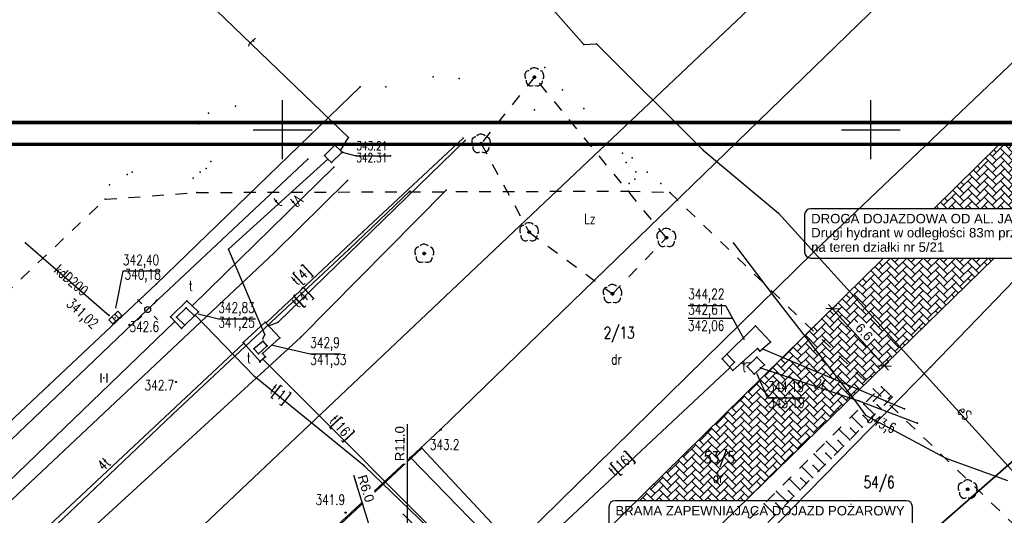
# Model space of a CAD drawing. Extents: x 5552506 to 5553307, y 5642054 to 5642708.
# Tile 50 of 72: x 5552828 to 5552911, y 5642517 to 5642559. Entities that reach past the tile are written whole.
import ezdxf
from ezdxf.enums import TextEntityAlignment as Align

# ---------------------------------------------------------------- set-up
doc = ezdxf.new("R2010")
doc.units = 0
doc.header["$MEASUREMENT"] = 0
doc.linetypes.add('1', pattern=[2, 1, -1])
for name, color, linetype, lineweight in [('3DPLAN_A_TABELKA POMIESZCZEŃ', 7, 'Continuous', 0), ('A_SC_WID', 1, 'Continuous', 18), ('A_TXT_TABELKI', 145, 'Continuous', 5)]:
    doc.layers.add(name, color=color, linetype=linetype, lineweight=lineweight)
for name, color, linetype in [('drzewa', 98, 'Continuous'), ('EGB_DzialkaEwidencyjna', 7, 'Continuous'), ('EGB_KonturUzytkuGruntowego', 7, 'Continuous'), ('EGB_PunktGraniczny', 7, 'Continuous'), ('GES_InneUrzadzeniaTowarzyszace', 7, 'Continuous'), ('GES_PrzewodElektroenergetyczny', 7, 'Continuous'), ('GES_PrzewodKanalizacyjny', 7, 'Continuous'), ('GES_PrzewodTelekomunikacyjny', 7, 'Continuous'), ('GES_Rzedna', 7, 'Continuous'), ('krzyze', 7, 'Continuous'), ('OT_Komunikacja', 7, 'Continuous'), ('OT_Ogrodzenia', 7, 'Continuous'), ('OT_Rzedna', 7, 'Continuous'), ('OT_Skarpa', 7, 'Continuous'), ('pomiar', 7, 'Continuous'), ('Widokowe', 114, 'Continuous'), ('zakres', 7, 'Continuous')]:
    doc.layers.add(name, color=color, linetype=linetype)
doc.styles.add('ARIAL', font='arial.ttf')
doc.styles.add('J-SWIS', font='arial.ttf', dxfattribs={"width": 0.8})
doc.styles.add('STYL_ARIAL', font='simplex', dxfattribs={"width": 0.75, "oblique": 0.1})
doc.dimstyles.new('darek', dxfattribs={"dimtxt": 0.8, "dimasz": 0.8, "dimexe": 0.5, "dimexo": 0.5, "dimgap": 0.25, "dimtad": 1, "dimrnd": 0.01, "dimzin": 1, "dimdsep": 46, "dimtxsty": 'ARIAL', "dimblk": 'OBLIQUE', "dimcen": 0.8, "dimdle": 0.5, "dimclrd": 256, "dimclre": 256, "dimclrt": 256, "dimazin": 0, "dimtfac": 1, "dimtmove": 1, "dimatfit": 3, "dimfxl": 1, "dimtfill": 1, "dimlwd": -1, "dimlwe": -1, "dimarcsym": 0})

# ---------------------------------------------------------------- blocks, each defined once
blk = doc.blocks.new('DLI')
at = {"color": 7}
for points in [[(-0.9, 1.1, 0), (-1.1, 1.1, 0), (-1.3, 1, 0), (-1.5, 0.8, 0), (-1.6, 0.5, 0), (-1.6, 0.1, 0), (-1.5, -0.2, 0)], [(0.7, 1.3, 0), (0.4, 1.5, 0), (0.1, 1.6, 0), (-0.2, 1.6, 0), (-0.5, 1.5, 0), (-0.7, 1.3, 0)], [(0, 0.2236, 0), (0.097, 0.2015, 0), (0.1748, 0.1394, 0), (0.218, 0.0498, 0), (0.218, -0.0498, 0), (0.1748, -0.1394, 0), (0.097, -0.2015, 0), (0, -0.2236, 0), (-0.097, -0.2015, 0), (-0.1748, -0.1394, 0), (-0.218, -0.0498, 0), (-0.218, 0.0498, 0), (-0.1748, 0.1394, 0), (-0.097, 0.2015, 0), (0, 0.2236, 0)], [(1.5, -0.3, 0), (1.6, 0, 0), (1.6, 0.3, 0), (1.5, 0.7, 0), (1.3, 1, 0), (1, 1.1, 0)], [(-1.4, -0.5, 0), (-1.4, -0.8, 0), (-1.3, -1.1, 0), (-1.1, -1.3, 0), (-0.8, -1.5, 0), (-0.5, -1.5, 0), (-0.2, -1.4, 0)], [(0.1, -1.4, 0), (0.4, -1.5, 0), (0.7, -1.5, 0), (1.1, -1.3, 0), (1.3, -1, 0), (1.4, -0.6, 0)]]:
    blk.add_polyline3d(points, dxfattribs=at)
blk = doc.blocks.new('EGBP04_03')
at = {"color": 7}
blk.add_polyline3d([(0, 0.1, 0), (0.0643, 0.0766, 0), (0.0985, 0.0174, 0), (0.0866, -0.05, 0), (0.0342, -0.094, 0), (-0.0342, -0.094, 0), (-0.0866, -0.05, 0), (-0.0985, 0.0174, 0), (-0.0643, 0.0766, 0), (0, 0.1, 0)], dxfattribs=at)
blk = doc.blocks.new('SLS')
at = {"color": 7}
blk.add_polyline3d([(0, 0.5, 0), (0.1409, 0.4797, 0), (0.2703, 0.4206, 0), (0.3779, 0.3274, 0), (0.4548, 0.2077, 0), (0.4949, 0.0712, 0), (0.4949, -0.0712, 0), (0.4548, -0.2077, 0), (0.3779, -0.3274, 0), (0.2703, -0.4206, 0), (0.1409, -0.4797, 0), (0, -0.5, 0), (-0.1409, -0.4797, 0), (-0.2703, -0.4206, 0), (-0.3779, -0.3274, 0), (-0.4548, -0.2077, 0), (-0.4949, -0.0712, 0), (-0.4949, 0.0712, 0), (-0.4548, 0.2077, 0), (-0.3779, 0.3274, 0), (-0.2703, 0.4206, 0), (-0.1409, 0.4797, 0), (0, 0.5, 0)], dxfattribs=at)
blk = doc.blocks.new('SUSM01')
at = {"color": 7}
for points in [[(-1, 1, 0), (-1.7, 1.7, 0)], [(1.1, 1, 0), (1.7, 1.7, 0)], [(-1, -1.1, 0), (-1.7, -1.8, 0)], [(1.1, -1.1, 0), (1.7, -1.7, 0)]]:
    blk.add_polyline3d(points, dxfattribs=at)
blk = doc.blocks.new('KRA')
at = {"color": 7}
for points in [[(-1, 0.5, 0), (-1, -0.5, 0), (1.1, -0.5, 0), (1.1, 0.5, 0), (-1, 0.5, 0)], [(-0.3, 0.5, 0), (-0.3, -0.5, 0)], [(0.4, 0.5, 0), (0.4, -0.5, 0)]]:
    blk.add_polyline3d(points, dxfattribs=at)
blk = doc.blocks.new('RTPW01')
at = {"color": 7}
blk.add_polyline3d([(0, 0.1, 0), (0.0643, 0.0766, 0), (0.0985, 0.0174, 0), (0.0866, -0.05, 0), (0.0342, -0.094, 0), (-0.0342, -0.094, 0), (-0.0866, -0.05, 0), (-0.0985, 0.0174, 0), (-0.0643, 0.0766, 0), (0, 0.1, 0)], dxfattribs=at)
blk = doc.blocks.new('TRA1')
at = {"color": 7}
for points in [[(-0.5, 0.7, 0), (-0.5, -0.8, 0)], [(0.5, 0.7, 0), (0.5, -0.8, 0)]]:
    blk.add_polyline3d(points, dxfattribs=at)
blk = doc.blocks.new('_Oblique')
at = {"color": 0, "linetype": 'ByBlock', "lineweight": -2}
blk.add_line((-0.5, -0.5), (0.5, 0.5), dxfattribs=at)
blk = doc.blocks.new('*D263')
at = {"layer": 'Defpoints', "color": 0, "linetype": 'ByBlock'}
for p in [(5552860.609, 5642516.932), (5552860.583, 5642505.932)]:
    blk.add_point(p, dxfattribs=at)
at = {"layer": 'pomiar'}
blk.add_line((5552860.583, 5642505.932), (5552860.609, 5642516.932), dxfattribs=at)
at = {"layer": 'pomiar', "xscale": 0.8, "yscale": 0.8, "zscale": 0.8, "rotation": 269.8651506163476}
blk.add_blockref('_Oblique', (5552860.609, 5642516.932), dxfattribs=at)
at = {"layer": 'pomiar', "linetype": 'ByBlock', "insert": (5552859.966, 5642523.294), "char_height": 0.8, "attachment_point": 5, "rotation": 89.86515, "style": 'ARIAL', "bg_fill": 3, "box_fill_scale": 1.25, "bg_fill_color": 256, "bg_fill_true_color": 13158600, "bg_fill_transparency": 0}
blk.add_mtext('R11.0', dxfattribs=at)
at = {"layer": 'pomiar'}
blk.add_line((5552860.609, 5642516.932), (5552860.628, 5642524.963), dxfattribs=at)
blk = doc.blocks.new('*D264')
at = {"layer": 'Defpoints', "color": 0, "linetype": 'ByBlock'}
for p in [(5552858.811, 5642511.664), (5552860.583, 5642505.932)]:
    blk.add_point(p, dxfattribs=at)
at = {"layer": 'pomiar'}
blk.add_line((5552860.583, 5642505.932), (5552858.811, 5642511.664), dxfattribs=at)
at = {"layer": 'pomiar', "xscale": 0.8, "yscale": 0.8, "zscale": 0.8, "rotation": 287.180159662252}
blk.add_blockref('_Oblique', (5552858.811, 5642511.664), dxfattribs=at)
at = {"layer": 'pomiar', "linetype": 'ByBlock', "insert": (5552857.084, 5642519.478), "char_height": 0.8, "attachment_point": 5, "rotation": 287.18016, "style": 'ARIAL', "bg_fill": 3, "box_fill_scale": 1.25, "bg_fill_color": 256, "bg_fill_true_color": 13158600, "bg_fill_transparency": 0}
blk.add_mtext('R6.0', dxfattribs=at)
at = {"layer": 'pomiar'}
blk.add_line((5552858.811, 5642511.664), (5552856.054, 5642520.582), dxfattribs=at)
blk = doc.blocks.new('*D474')
at = {"layer": 'Defpoints', "color": 0, "linetype": 'ByBlock'}
for p in [(5552896.257, 5642534.33), (5552901.148, 5642529.921), (5552900.67, 5642529.485)]:
    blk.add_point(p, dxfattribs=at)
at = {"layer": 'pomiar'}
for p, q in [((5552896.399, 5642535.135), (5552901.485, 5642529.551)), ((5552896.627, 5642534.667), (5552897.105, 5642535.102)), ((5552901.039, 5642529.822), (5552901.518, 5642530.258))]:
    blk.add_line(p, q, dxfattribs=at)
at = {"layer": 'pomiar', "xscale": 0.8, "yscale": 0.8, "zscale": 0.8}
for p, rotation in [((5552896.735, 5642534.766), 132.3271439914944), ((5552901.148, 5642529.921), 312.3271439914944)]:
    blk.add_blockref('_Oblique', p, dxfattribs=dict(at, rotation=rotation))
at = {"layer": 'pomiar', "linetype": 'ByBlock', "insert": (5552899.428, 5642532.787), "char_height": 0.8, "attachment_point": 5, "rotation": 312.32714, "style": 'ARIAL', "bg_fill": 3, "box_fill_scale": 1.25, "bg_fill_color": 256, "bg_fill_true_color": 13158600, "bg_fill_transparency": 0}
blk.add_mtext('6.6', dxfattribs=at)

msp = doc.modelspace()

# ---------------------------------------------------------------- hatches: boundary and pattern name
at = {"layer": 'Widokowe', "lineweight": 9}
h = msp.add_hatch(dxfattribs=at)
h.set_pattern_fill('AR-HBONE', color=8, scale=0.004808, style=0)
h.set_pattern_definition([(45, (5552830.19186, 5642316.9966), (0, 0.6907889), [1.4653846, -0.4884615]), (135, (5552830.53725, 5642317.342), (7e-17, 0.6907889), [1.4653846, -0.4884615])])
h.paths.add_polyline_path([(5552885.05091, 5642514.22878), (5552878.23461, 5642514.22878, -0.41421356), (5552877.73461, 5642514.72878), (5552877.73461, 5642516.10901), (5552875.55898, 5642513.96879), (5552872.09023, 5642510.55651), (5552876.57045, 5642505.94491), (5552877.16186, 5642506.52261), (5552885.05091, 5642514.22878)], is_closed=False)
h.paths.add_polyline_path([(5552891.3533, 5642529.50601), (5552890.55399, 5642528.71971), (5552880.09356, 5642518.42956), (5552889.35138, 5642518.42956), (5552898.29392, 5642527.1648), (5552891.3533, 5642529.50601)], is_closed=False)
h.paths.add_polyline_path([(5552898.39192, 5642527.26052), (5552897.35997, 5642528.58818), (5552892.50544, 5642530.63939), (5552891.3533, 5642529.50601), (5552898.29392, 5642527.1648), (5552898.39192, 5642527.26052)], is_closed=False)
h.paths.add_polyline_path([(5552892.50544, 5642530.63939), (5552897.35997, 5642528.58818), (5552894.35297, 5642532.45685), (5552892.50544, 5642530.63939)], is_closed=False)
h.paths.add_polyline_path([(5552898.39192, 5642527.26052), (5552899.02909, 5642527.88292), (5552897.35997, 5642528.58818), (5552898.39192, 5642527.26052)], is_closed=False)
h.paths.add_polyline_path([(5552899.64767, 5642528.48717), (5552894.93945, 5642533.03378), (5552894.35297, 5642532.45685), (5552897.35997, 5642528.58818), (5552899.02909, 5642527.88292), (5552899.64767, 5642528.48717)], is_closed=False)
h.paths.add_polyline_path([(5552899.64767, 5642528.48717), (5552902.5986, 5642531.36969), (5552898.18732, 5642536.22878), (5552894.93945, 5642533.03378), (5552899.64767, 5642528.48717)], is_closed=False)
h.paths.add_polyline_path([(5552902.5986, 5642531.36969), (5552910.48778, 5642539.07598), (5552901.08163, 5642539.07598), (5552898.18732, 5642536.22878), (5552902.5986, 5642531.36969)], is_closed=False)
h.paths.add_polyline_path([(5552910.92403, 5642548.75817), (5552905.35193, 5642543.27676), (5552914.78825, 5642543.27676), (5552920.39974, 5642548.75817), (5552910.92403, 5642548.75817)], is_closed=False)
h.paths.add_polyline_path([(5552873.54125, 5642512.04235), (5552876.60375, 5642512.04235), (5552876.60375, 5642510.72985), (5552873.54125, 5642510.72985)], flags=24)
h.paths.add_polyline_path([(5552876.06125, 5642509.06235), (5552879.0925, 5642509.06235), (5552879.0925, 5642507.74985), (5552876.06125, 5642507.74985)], flags=24)
h.paths.add_polyline_path([(5552886.34125, 5642521.04235), (5552887.6225, 5642521.04235), (5552887.6225, 5642519.72985), (5552886.34125, 5642519.72985)], flags=24)
h.paths.add_polyline_path([(5552885.55, 5642523.05179), (5552888.76429, 5642523.05179), (5552888.76429, 5642521.02798), (5552885.55, 5642521.02798)], flags=24)
h.paths.add_polyline_path([(5552895.20167, 5642529.13308), (5552896.46582, 5642528.78012), (5552896.11286, 5642527.51597), (5552894.84871, 5642527.86893)], flags=24)
h.paths.add_polyline_path([(5552891.02125, 5642528.78235), (5552894.5525, 5642528.78235), (5552894.5525, 5642527.30318), (5552891.02125, 5642527.30318)], flags=24)
h.paths.add_polyline_path([(5552891.06125, 5642527.43235), (5552894.5925, 5642527.43235), (5552894.5925, 5642525.95318), (5552891.06125, 5642525.95318)], flags=24)
h.paths.add_polyline_path([(5552899.39984, 5642534.01878), (5552900.6525, 5642532.64344), (5552899.4571, 5642531.55467), (5552898.20444, 5642532.93001)], flags=24)

# ---------------------------------------------------------------- linework, layer by layer
at = {"color": 7}
for p in [(5552872.3, 5642555.3), (5552862.79, 5642554.51), (5552865, 5642554.37), (5552856.6, 5642553.64), (5552858.76, 5642553.65), (5552873.8, 5642553.4), (5552843.7, 5642551.4), (5552846, 5642552), (5552871.4, 5642551.7), (5552875.6, 5642551.8), (5552842.9, 5642550.5), (5552865.35, 5642549.27), (5552865.51, 5642549.08), (5552878.9, 5642548), (5552843.9, 5642547.3), (5552852.13, 5642547.5), (5552879.2, 5642547.2), (5552879.7, 5642547.6), (5552837.2, 5642546.4), (5552843, 5642546.4), (5552843.5, 5642546.7), (5552854.36, 5642546.8), (5552880.01, 5642546.41), (5552881, 5642546.4), (5552836.8, 5642546.2), (5552842.4, 5642545.89), (5552855.51, 5642545.68), (5552879.45, 5642545.42), (5552879.95, 5642545.78), (5552882.14, 5642545.43), (5552835.3, 5642545.3), (5552842.71, 5642544.66), (5552860.81, 5642544.76), (5552863.9, 5642544.86), (5552879.39, 5642544.78), (5552882.9, 5642544.66), (5552834.91, 5642544.08), (5552856.83, 5642541.32), (5552849.31, 5642539.56), (5552855.66, 5642539.85), (5552888.33, 5642540.35), (5552839.25, 5642536.86), (5552841.859, 5642535.44), (5552891.77, 5642535.78), (5552838.53, 5642534.7), (5552838.53, 5642534.7), (5552838.53, 5642534.7), (5552841.807, 5642534.841), (5552842.3, 5642535.02), (5552840.461, 5642534.074), (5552840.977, 5642534.054), (5552842.514, 5642534.178), (5552842.57, 5642534.22), (5552842.849, 5642534.505), (5552895.82, 5642533.9), (5552836.98, 5642533.4, 342.6), (5552840.853, 5642533.674), (5552841.411, 5642533.1), (5552841.676, 5642533.36), (5552848.53, 5642533.63), (5552848.6, 5642533.58), (5552848.8, 5642533.33), (5552849.62, 5642533.64), (5552890.2, 5642533.33), (5552848.34, 5642532.01), (5552849.76, 5642532.29), (5552851.52, 5642532.32), (5552846.66, 5642531.9), (5552846.694, 5642531.848), (5552847.56, 5642531.35), (5552848.7, 5642531.62), (5552890.37, 5642531.39), (5552890.8, 5642531.36), (5552891.47, 5642531.96), (5552847.94, 5642530.93), (5552848.28, 5642530.96), (5552848.33, 5642530.47), (5552848.54, 5642530.67), (5552887.35, 5642530.5), (5552887.75, 5642530.91), (5552890.31, 5642530.64), (5552890.56, 5642531.15), (5552848.07, 5642530.23), (5552848.08, 5642530.29), (5552888.01, 5642529.83), (5552888.04, 5642529.78), (5552888.28, 5642529.52), (5552888.4, 5642530.24), (5552888.98, 5642530.14), (5552889.48, 5642529.87), (5552889.83, 5642530.2), (5552890.63, 5642529.75), (5552890.95, 5642530), (5552900.92, 5642529.73), (5552834.8, 5642528.9), (5552847.6, 5642529.01), (5552890.09, 5642529.21), (5552830.16, 5642528.31), (5552840.94, 5642528.54, 342.7), (5552900.89, 5642528.14), (5552901.1596, 5642527.8793), (5552898.54, 5642527.07), (5552901.4875, 5642527.1396), (5552901.6987, 5642527.3579), (5552901.8, 5642527.26), (5552898.99, 5642526.93), (5552899.4093, 5642526.658), (5552900.2217, 5642526.9094), (5552900.533, 5642526.6016), (5552900.8443, 5642526.2937), (5552901.2764, 5642526.9212), (5552901.3717, 5642526.8269), (5552902.87, 5642526.26), (5552840.64, 5642525.76), (5552898.3491, 5642525.5969), (5552899.3344, 5642525.6773), (5552899.53, 5642525.72), (5552900.3169, 5642525.7604), (5552897.2889, 5642524.5357), (5552898.2769, 5642524.6135), (5552899.2621, 5642524.6939), (5552899.7895, 5642525.2272), (5552903.95, 5642525.03), (5552898.7347, 5642524.1606), (5552861.82, 5642522.92, 343.2), (5552896.2287, 5642523.4746), (5552897.2194, 5642523.5496), (5552897.68, 5642523.0941), (5552898.2074, 5642523.6274), (5552860.87, 5642522.11), (5552895.1685, 5642522.4134), (5552896.1619, 5642522.4858), (5552896.6252, 5642522.0276), (5552897.1526, 5642522.5609), (5552906.37, 5642522.07), (5552856.92, 5642521.42), (5552894.1083, 5642521.3523), (5552895.1044, 5642521.422), (5552896.0978, 5642521.4944), (5552894.0469, 5642520.3582), (5552895.043, 5642520.4279), (5552895.5704, 5642520.9611), (5552828.06, 5642519.53), (5552834.1, 5642519.53), (5552893.0481, 5642520.2911), (5552894.5156, 5642519.8946), (5552891.9879, 5642519.23), (5552892.9894, 5642519.2943), (5552893.4609, 5642518.8281), (5552893.9883, 5642519.3613), (5552890.9277, 5642518.1689), (5552891.932, 5642518.2305), (5552892.9335, 5642518.2948), (5552855.35, 5642517.42, 341.9), (5552891.8787, 5642517.2283), (5552892.4061, 5642517.7616)]:
    msp.add_point(p, dxfattribs=at)
at = {"color": 34}
msp.add_point((5552835.76, 5642534), dxfattribs=at)
at = {"layer": 'A_SC_WID', "lineweight": 30}
for points in [[(5552894.87132, 5642539.07598), (5552919.66718, 5642539.07598, 0.41421356), (5552920.16718, 5642539.57598), (5552920.16718, 5642542.77676, 0.41421356), (5552919.66718, 5642543.27676), (5552894.87132, 5642543.27676, 0.41421356), (5552894.37132, 5642542.77676), (5552894.37132, 5642539.57598, 0.41421356)], [(5552878.23461, 5642514.22878), (5552903.03047, 5642514.22878, 0.41421356), (5552903.53047, 5642514.72878), (5552903.53047, 5642517.92956, 0.41421356), (5552903.03047, 5642518.42956), (5552878.23461, 5642518.42956, 0.41421356), (5552877.73461, 5642517.92956), (5552877.73461, 5642514.72878, 0.41421356)]]:
    msp.add_lwpolyline(points, format="xyb", close=True, dxfattribs=at)
at = {"layer": 'drzewa', "color": 7, "linetype": '1'}
msp.add_polyline3d([(5552866.87, 5642548.82, 0), (5552870.95, 5642541.29, 0), (5552878.04, 5642536.04, 0), (5552882.62, 5642540.81, 0), (5552871.4, 5642554.47, 0), (5552866.87, 5642548.82, 0)], dxfattribs=at)
at = {"layer": 'drzewa', "color": 98}
for p in [(5552871.4, 5642554.47), (5552866.87, 5642548.82), (5552870.95, 5642541.29), (5552882.62, 5642540.81), (5552862.04, 5642539.47), (5552878.04, 5642536.04), (5552908.23, 5642519.41)]:
    msp.add_point(p, dxfattribs=at)
at = {"layer": 'EGB_DzialkaEwidencyjna', "color": 7}
for points in [[(5552958.94, 5642708.5, 0), (5552949.75, 5642699.25, 0), (5552876.93, 5642630.7, 0), (5552839.9, 5642595.84, 0), (5552831.63, 5642587.94, 0), (5552834.69, 5642584.7, 0), (5552825.7, 5642576.22, 0), (5552772.01, 5642525.59, 0), (5552764.24, 5642518.12, 0), (5552759.51, 5642513.99, 0), (5552727.01, 5642483.26, 0), (5552694.29, 5642452.93, 0), (5552689.56, 5642449.15, 0), (5552664.64, 5642359.07, 0), (5552675.43, 5642367.51, 0), (5552770.24, 5642441.64, 0), (5552772.72, 5642449.58, 0), (5552922.27, 5642591.19, 0), (5552932.82, 5642601.16, 0), (5552935.76, 5642615.88, 0), (5552950.18, 5642667.8, 0), (5552957.64, 5642697.83, 0), (5552958.94, 5642708.5, 0)], [(5552922.27, 5642591.19, 0), (5552772.72, 5642449.58, 0), (5552770.24, 5642441.64, 0), (5552790.45, 5642458.63, 0), (5552811.5, 5642476.33, 0), (5552860.87, 5642522.11, 0), (5552863.43, 5642524.49, 0), (5552919.43, 5642578.87, 0), (5552922.27, 5642591.19, 0)], [(5552919.43, 5642578.87, 0), (5552863.43, 5642524.49, 0), (5552860.87, 5642522.11, 0), (5552868.91, 5642513.83, 0), (5552895.16, 5642539.62, 0), (5552915.31, 5642558.82, 0), (5552919.43, 5642578.87, 0)], [(5552915.31, 5642558.82, 0), (5552895.16, 5642539.62, 0), (5552868.91, 5642513.83, 0), (5552879.14, 5642503.3, 0), (5552905.06, 5642529.79, 0), (5552918.59, 5642543.82, 0), (5552933.03, 5642551.58, 0), (5552915.31, 5642558.82, 0)], [(5552918.59, 5642543.82, 0), (5552905.06, 5642529.79, 0), (5552879.14, 5642503.3, 0), (5552884.57, 5642497.71, 0), (5552914.66, 5642524.09, 0), (5552918.59, 5642543.82, 0)], [(5552914.66, 5642524.09, 0), (5552884.57, 5642497.71, 0), (5552889.45, 5642492.68, 0), (5552865.87, 5642471.42, 0), (5552869.22, 5642449.98, 0), (5552870.21, 5642443.51, 0), (5552843.02, 5642439.34, 0), (5552847.18, 5642433.67, 0), (5552871.49, 5642438.07, 0), (5552872.41, 5642443.73, 0), (5552871.12, 5642443.76, 0), (5552871.26, 5642450.26, 0), (5552873.48, 5642450.22, 0), (5552899.85, 5642449.72, 0), (5552901.3, 5642456.99, 0), (5552914.66, 5642524.09, 0)], [(5552860.87, 5642522.11, 0), (5552811.5, 5642476.33, 0), (5552790.45, 5642458.63, 0), (5552801.43, 5642448.13, 0), (5552806.15, 5642452.34, 0), (5552821.01, 5642466.78, 0), (5552868.91, 5642513.83, 0), (5552860.87, 5642522.11, 0)]]:
    msp.add_polyline3d(points, dxfattribs=at)
for p in [(5552895.16, 5642539.62), (5552895.16, 5642539.62), (5552905.06, 5642529.79), (5552905.06, 5642529.79), (5552863.43, 5642524.49), (5552863.43, 5642524.49), (5552860.87, 5642522.11), (5552860.87, 5642522.11), (5552860.87, 5642522.11), (5552860.87, 5642522.11)]:
    msp.add_point(p, dxfattribs=at)
at = {"layer": 'EGB_KonturUzytkuGruntowego', "color": 3}
for points in [[(5552843.02, 5642439.34, 0), (5552870.21, 5642443.51, 0), (5552869.22, 5642449.98, 0), (5552865.87, 5642471.42, 0), (5552889.45, 5642492.68, 0), (5552884.57, 5642497.71, 0), (5552914.66, 5642524.09, 0), (5552901.3, 5642456.99, 0), (5552899.85, 5642449.72, 0), (5552873.48, 5642450.22, 0), (5552871.26, 5642450.26, 0), (5552871.12, 5642443.76, 0), (5552872.41, 5642443.73, 0), (5552901.71, 5642443.12, 0), (5552903.15, 5642442.99, 0), (5552907.04, 5642443.1, 0), (5552949.9401, 5642432.3201, 0), (5552951.0501, 5642431.8601, 0), (5552951.05, 5642431.86, 0), (5552989.34583, 5642422.23675, 0)], [(5552817.83, 5642432.34, 0), (5552830.74, 5642439.96, 0), (5552839.1, 5642445.07, 0), (5552842.11, 5642445.56, 0), (5552869.22, 5642449.98, 0), (5552865.87, 5642471.42, 0), (5552889.45, 5642492.68, 0), (5552884.57, 5642497.71, 0), (5552879.14, 5642503.3, 0), (5552868.91, 5642513.83, 0), (5552860.87, 5642522.11, 0), (5552811.5, 5642476.33, 0), (5552790.5309, 5642458.698, 0), (5552790.45, 5642458.63, 0), (5552801.43, 5642448.13, 0), (5552811.55, 5642438.45, 0), (5552814.16, 5642435.96, 0), (5552817.83, 5642432.34, 0)]]:
    msp.add_polyline3d(points, dxfattribs=at)
at = {"layer": 'EGB_PunktGraniczny', "color": 7}
for points in [[(5552863.3949, 5642524.4544, 0), (5552863.38, 5642524.4896, 0), (5552863.3944, 5642524.5251, 0), (5552863.4296, 5642524.54, 0), (5552863.4651, 5642524.5256, 0), (5552863.48, 5642524.4904, 0), (5552863.4656, 5642524.4549, 0), (5552863.4304, 5642524.44, 0), (5552863.3949, 5642524.4544, 0)], [(5552863.3984, 5642524.4579, 0), (5552863.385, 5642524.4896, 0), (5552863.3979, 5642524.5216, 0), (5552863.4296, 5642524.535, 0), (5552863.4616, 5642524.5221, 0), (5552863.475, 5642524.4904, 0), (5552863.4621, 5642524.4584, 0), (5552863.4304, 5642524.445, 0), (5552863.3984, 5642524.4579, 0)], [(5552863.4019, 5642524.4615, 0), (5552863.39, 5642524.4897, 0), (5552863.4015, 5642524.5181, 0), (5552863.4297, 5642524.53, 0), (5552863.4581, 5642524.5185, 0), (5552863.47, 5642524.4903, 0), (5552863.4585, 5642524.4619, 0), (5552863.4303, 5642524.45, 0), (5552863.4019, 5642524.4615, 0)], [(5552863.4055, 5642524.4651, 0), (5552863.395, 5642524.4897, 0), (5552863.4051, 5642524.5145, 0), (5552863.4297, 5642524.525, 0), (5552863.4545, 5642524.5149, 0), (5552863.465, 5642524.4903, 0), (5552863.4549, 5642524.4655, 0), (5552863.4303, 5642524.455, 0), (5552863.4055, 5642524.4651, 0)], [(5552863.409, 5642524.4686, 0), (5552863.4, 5642524.4898, 0), (5552863.4086, 5642524.511, 0), (5552863.4298, 5642524.52, 0), (5552863.451, 5642524.5114, 0), (5552863.46, 5642524.4902, 0), (5552863.4514, 5642524.469, 0), (5552863.4302, 5642524.46, 0), (5552863.409, 5642524.4686, 0)], [(5552863.4125, 5642524.4722, 0), (5552863.405, 5642524.4898, 0), (5552863.4122, 5642524.5075, 0), (5552863.4298, 5642524.515, 0), (5552863.4475, 5642524.5078, 0), (5552863.455, 5642524.4902, 0), (5552863.4478, 5642524.4725, 0), (5552863.4302, 5642524.465, 0), (5552863.4125, 5642524.4722, 0)], [(5552863.416, 5642524.4757, 0), (5552863.41, 5642524.4898, 0), (5552863.4157, 5642524.504, 0), (5552863.4298, 5642524.51, 0), (5552863.444, 5642524.5043, 0), (5552863.45, 5642524.4902, 0), (5552863.4443, 5642524.476, 0), (5552863.4302, 5642524.47, 0), (5552863.416, 5642524.4757, 0)], [(5552863.4195, 5642524.4793, 0), (5552863.415, 5642524.4899, 0), (5552863.4193, 5642524.5005, 0), (5552863.4299, 5642524.505, 0), (5552863.4405, 5642524.5007, 0), (5552863.445, 5642524.4901, 0), (5552863.4407, 5642524.4795, 0), (5552863.4301, 5642524.475, 0), (5552863.4195, 5642524.4793, 0)], [(5552863.423, 5642524.4829, 0), (5552863.42, 5642524.4899, 0), (5552863.4229, 5642524.497, 0), (5552863.4299, 5642524.5, 0), (5552863.437, 5642524.4971, 0), (5552863.44, 5642524.4901, 0), (5552863.4371, 5642524.483, 0), (5552863.4301, 5642524.48, 0), (5552863.423, 5642524.4829, 0)], [(5552863.4265, 5642524.4864, 0), (5552863.425, 5642524.49, 0), (5552863.4264, 5642524.4935, 0), (5552863.43, 5642524.495, 0), (5552863.4335, 5642524.4936, 0), (5552863.435, 5642524.49, 0), (5552863.4336, 5642524.4865, 0), (5552863.43, 5642524.485, 0), (5552863.4265, 5642524.4864, 0)], [(5552860.8349, 5642522.0744, 0), (5552860.82, 5642522.1096, 0), (5552860.8344, 5642522.1451, 0), (5552860.8696, 5642522.16, 0), (5552860.9051, 5642522.1456, 0), (5552860.92, 5642522.1104, 0), (5552860.9056, 5642522.0749, 0), (5552860.8704, 5642522.06, 0), (5552860.8349, 5642522.0744, 0)], [(5552860.8384, 5642522.0779, 0), (5552860.825, 5642522.1096, 0), (5552860.8379, 5642522.1416, 0), (5552860.8696, 5642522.155, 0), (5552860.9016, 5642522.1421, 0), (5552860.915, 5642522.1104, 0), (5552860.9021, 5642522.0784, 0), (5552860.8704, 5642522.065, 0), (5552860.8384, 5642522.0779, 0)], [(5552860.8419, 5642522.0815, 0), (5552860.83, 5642522.1097, 0), (5552860.8415, 5642522.1381, 0), (5552860.8697, 5642522.15, 0), (5552860.8981, 5642522.1385, 0), (5552860.91, 5642522.1103, 0), (5552860.8985, 5642522.0819, 0), (5552860.8703, 5642522.07, 0), (5552860.8419, 5642522.0815, 0)], [(5552860.8455, 5642522.0851, 0), (5552860.835, 5642522.1097, 0), (5552860.8451, 5642522.1345, 0), (5552860.8697, 5642522.145, 0), (5552860.8945, 5642522.1349, 0), (5552860.905, 5642522.1103, 0), (5552860.8949, 5642522.0855, 0), (5552860.8703, 5642522.075, 0), (5552860.8455, 5642522.0851, 0)], [(5552860.849, 5642522.0886, 0), (5552860.84, 5642522.1098, 0), (5552860.8486, 5642522.131, 0), (5552860.8698, 5642522.14, 0), (5552860.891, 5642522.1314, 0), (5552860.9, 5642522.1102, 0), (5552860.8914, 5642522.089, 0), (5552860.8702, 5642522.08, 0), (5552860.849, 5642522.0886, 0)], [(5552860.8525, 5642522.0922, 0), (5552860.845, 5642522.1098, 0), (5552860.8522, 5642522.1275, 0), (5552860.8698, 5642522.135, 0), (5552860.8875, 5642522.1278, 0), (5552860.895, 5642522.1102, 0), (5552860.8878, 5642522.0925, 0), (5552860.8702, 5642522.085, 0), (5552860.8525, 5642522.0922, 0)], [(5552860.856, 5642522.0957, 0), (5552860.85, 5642522.1098, 0), (5552860.8557, 5642522.124, 0), (5552860.8698, 5642522.13, 0), (5552860.884, 5642522.1243, 0), (5552860.89, 5642522.1102, 0), (5552860.8843, 5642522.096, 0), (5552860.8702, 5642522.09, 0), (5552860.856, 5642522.0957, 0)], [(5552860.8595, 5642522.0993, 0), (5552860.855, 5642522.1099, 0), (5552860.8593, 5642522.1205, 0), (5552860.8699, 5642522.125, 0), (5552860.8805, 5642522.1207, 0), (5552860.885, 5642522.1101, 0), (5552860.8807, 5642522.0995, 0), (5552860.8701, 5642522.095, 0), (5552860.8595, 5642522.0993, 0)], [(5552860.863, 5642522.1029, 0), (5552860.86, 5642522.1099, 0), (5552860.8629, 5642522.117, 0), (5552860.8699, 5642522.12, 0), (5552860.877, 5642522.1171, 0), (5552860.88, 5642522.1101, 0), (5552860.8771, 5642522.103, 0), (5552860.8701, 5642522.1, 0), (5552860.863, 5642522.1029, 0)], [(5552860.8665, 5642522.1064, 0), (5552860.865, 5642522.11, 0), (5552860.8664, 5642522.1135, 0), (5552860.87, 5642522.115, 0), (5552860.8735, 5642522.1136, 0), (5552860.875, 5642522.11, 0), (5552860.8736, 5642522.1065, 0), (5552860.87, 5642522.105, 0), (5552860.8665, 5642522.1064, 0)]]:
    msp.add_polyline3d(points, dxfattribs=at)
msp.add_point((5552863.43, 5642524.49), dxfattribs=at)
at = {"layer": 'GES_InneUrzadzeniaTowarzyszace', "color": 30}
msp.add_polyline3d([(5552853.57, 5642547.8, 0), (5552853.84, 5642547.5, 0), (5552854.15, 5642547.2, 0), (5552855.06, 5642548.08, 0), (5552854.92, 5642548.24, 0), (5552854.44, 5642548.68, 0), (5552853.57, 5642547.8, 0)], dxfattribs=at)
at = {"layer": 'GES_InneUrzadzeniaTowarzyszace', "color": 7}
for p in [(5552854.44, 5642548.68), (5552854.92, 5642548.24), (5552855.06, 5642548.08), (5552853.57, 5642547.8), (5552853.57, 5642547.8), (5552853.84, 5642547.5), (5552854.15, 5642547.2)]:
    msp.add_point(p, dxfattribs=at)
at = {"layer": 'GES_PrzewodElektroenergetyczny', "color": 1}
for points in [[(5552839.57, 5642598.77, 0), (5552839.82, 5642598.34, 0), (5552839.96, 5642597.16, 0), (5552842.24, 5642595.16, 0), (5552863.5758, 5642570.9133, 0), (5552875.59, 5642557.26, 0), (5552876.67, 5642557.31, 0), (5552885.76, 5642548.27, 0), (5552892.14, 5642542.89, 0), (5552911.94, 5642521.08, 0), (5552913.56, 5642519.03, 0), (5552914.28, 5642517.64, 0), (5552914.66, 5642515.08, 0), (5552909.32, 5642485.43, 0), (5552906.86, 5642474.77, 0), (5552903.34, 5642463.18, 0), (5552901.26, 5642455.95, 0), (5552901.79, 5642455.03, 0), (5552905.74, 5642454.36, 0), (5552909.88, 5642454.1, 0), (5552944.74, 5642445.52, 0), (5552971.20489, 5642438.69576, 0)], [(5552760.36, 5642460.71, 0), (5552769.84, 5642469.64, 0), (5552793.36, 5642491.51, 0), (5552838.53, 5642534.7, 0), (5552852.13, 5642547.5, 0)], [(5552888.33, 5642540.35, 0), (5552891.77, 5642535.78, 0), (5552898.54, 5642527.07, 0), (5552899.53, 5642525.72, 0), (5552906.37, 5642522.07, 0), (5552911.6, 5642520.15, 0)]]:
    msp.add_polyline3d(points, dxfattribs=at)
at = {"layer": 'GES_PrzewodElektroenergetyczny', "color": 7}
for p in [(5552875.59, 5642557.26), (5552876.67, 5642557.31), (5552885.76, 5642548.27), (5552892.14, 5642542.89)]:
    msp.add_point(p, dxfattribs=at)
at = {"layer": 'GES_PrzewodKanalizacyjny', "color": 34}
msp.add_polyline3d([(5552828.1577, 5642540.3644, 0), (5552835.2683, 5642534.1904, 0)], dxfattribs=at)
at = {"layer": 'GES_PrzewodKanalizacyjny', "color": 7}
for p in [(5552828.1577, 5642540.3644), (5552835.2683, 5642534.1904)]:
    msp.add_point(p, dxfattribs=at)
at = {"layer": 'GES_PrzewodTelekomunikacyjny', "color": 30}
for points in [[(5552854.92, 5642548.24, 0), (5552855.59, 5642549.33, 0), (5552842.1, 5642562.37, 0), (5552834.89, 5642569.95, 0), (5552828.56, 5642576.54, 0), (5552797.91, 5642609.41, 0), (5552796.43, 5642609.45, 0), (5552783.5, 5642605.64, 0), (5552766.1584, 5642597.6041, 0)], [(5552848.6, 5642533.58, 0), (5552856.83, 5642541.32, 0), (5552865.35, 5642549.27, 0)], [(5552848.8, 5642533.33, 0), (5552849.62, 5642533.64, 0), (5552865.51, 5642549.08, 0)], [(5552848.31, 5642532.2, 0), (5552848.5, 5642532.58, 0), (5552845.4, 5642539.85, 0), (5552853.84, 5642547.5, 0)], [(5552842.3, 5642535.02, 0), (5552854.36, 5642546.8, 0)], [(5552761, 5642448.69, 0), (5552778.49, 5642464.98, 0), (5552792.63, 5642478.48, 0), (5552796.62, 5642481.96, 0), (5552808.24, 5642492.98, 0), (5552819.9, 5642503.64, 0), (5552827.01, 5642510.11, 0), (5552831.16, 5642513.63, 0), (5552851.52, 5642532.32, 0), (5552863.9, 5642544.86, 0)], [(5552840.461, 5642534.074, 0), (5552841.859, 5642535.44, 0), (5552842.849, 5642534.505, 0), (5552841.411, 5642533.1, 0), (5552840.461, 5642534.074, 0)], [(5552841.676, 5642533.36, 0), (5552840.977, 5642534.054, 0), (5552841.807, 5642534.841, 0), (5552842.514, 5642534.178, 0)], [(5552866.192, 5642512.471, 0), (5552856.92, 5642521.42, 0), (5552847.6, 5642529.01, 0), (5552842.57, 5642534.22, 0)], [(5552840.853, 5642533.674, 0), (5552813.37, 5642507.21, 0), (5552783.36, 5642479.28, 0)], [(5552846.66, 5642531.9, 0), (5552848.53, 5642533.63, 0), (5552849.76, 5642532.29, 0), (5552848.28, 5642530.96, 0), (5552848.54, 5642530.67, 0), (5552848.08, 5642530.29, 0), (5552846.66, 5642531.9, 0)], [(5552887.35, 5642530.5, 0), (5552888.28, 5642529.52, 0), (5552890.37, 5642531.39, 0), (5552890.56, 5642531.15, 0), (5552891.47, 5642531.96, 0), (5552890.2, 5642533.33, 0), (5552887.35, 5642530.5, 0)], [(5552847.56, 5642531.35, 0), (5552847.94, 5642530.93, 0), (5552848.7, 5642531.62, 0), (5552848.34, 5642532.01, 0), (5552847.56, 5642531.35, 0)], [(5552846.694, 5642531.848, 0), (5552829.74, 5642515.94, 0), (5552804.28, 5642491.97, 0), (5552794.8, 5642483.28, 0)], [(5552890.8, 5642531.36, 0), (5552902.87, 5642526.26, 0)], [(5552866.25, 5642512.518, 0), (5552848.33, 5642530.47, 0)], [(5552887.75, 5642530.91, 0), (5552888.4, 5642530.24, 0), (5552888.01, 5642529.83, 0)], [(5552889.48, 5642529.87, 0), (5552890.31, 5642530.64, 0), (5552890.95, 5642530, 0), (5552890.09, 5642529.21, 0), (5552889.48, 5642529.87, 0)], [(5552869.76, 5642512.65, 0), (5552888.04, 5642529.78, 0)], [(5552888.98, 5642530.14, 0), (5552889.83, 5642530.2, 0)], [(5552890.63, 5642529.75, 0), (5552898.99, 5642526.93, 0), (5552903.95, 5642525.03, 0)]]:
    msp.add_polyline3d(points, dxfattribs=at)
at = {"layer": 'GES_PrzewodTelekomunikacyjny', "color": 7}
for p in [(5552855.59, 5642549.33), (5552854.92, 5642548.24), (5552853.84, 5642547.5), (5552845.4, 5642539.85), (5552848.31, 5642532.2), (5552848.5, 5642532.58)]:
    msp.add_point(p, dxfattribs=at)
at = {"layer": 'GES_Rzedna', "color": 7}
for points in [[(5552855.0249, 5642548.0444, 0), (5552855.01, 5642548.0796, 0), (5552855.0244, 5642548.1151, 0), (5552855.0596, 5642548.13, 0), (5552855.0951, 5642548.1156, 0), (5552855.11, 5642548.0804, 0), (5552855.0956, 5642548.0449, 0), (5552855.0604, 5642548.03, 0), (5552855.0249, 5642548.0444, 0)], [(5552839.5802, 5642537.955, 0), (5552836.42, 5642537.955, 0), (5552835.81, 5642534.81, 0)], [(5552884.47, 5642535.045, 0), (5552887.6314, 5642535.045, 0), (5552889.22, 5642532.16, 0)], [(5552847.7002, 5642533.895, 0), (5552844.54, 5642533.895, 0), (5552842.82, 5642534.3, 0)], [(5552884.47, 5642533.97, 0), (5552888.1742, 5642533.97, 0)], [(5552854.9404, 5642530.915, 0), (5552852.34, 5642530.915, 0), (5552849.03, 5642531.68, 0)], [(5552894.4004, 5642527.165, 0), (5552891.24, 5642527.165, 0), (5552890.32, 5642529.25, 0)]]:
    msp.add_polyline3d(points, dxfattribs=at)
at = {"layer": 'GES_Rzedna', "color": 30}
msp.add_polyline3d([(5552855.06, 5642548.08, 0), (5552856.2569, 5642547.765, 0), (5552859.1673, 5642547.765, 0)], dxfattribs=at)
at = {"layer": 'GES_Rzedna', "color": 7}
for p in [(5552855.06, 5642548.08), (5552856.2569, 5642547.765), (5552859.1673, 5642547.765)]:
    msp.add_point(p, dxfattribs=at)
at = {"layer": 'krzyze', "color": 7}
for points in [[(5552850, 5642547.5, 0), (5552850, 5642552.5, 0)], [(5552900, 5642547.5, 0), (5552900, 5642552.5, 0)], [(5552847.5, 5642550, 0), (5552852.5, 5642550, 0)], [(5552897.5, 5642550, 0), (5552902.5, 5642550, 0)]]:
    msp.add_polyline3d(points, dxfattribs=at)
at = {"layer": 'OT_Komunikacja', "color": 7}
for points in [[(5552905.35193, 5642543.27676, 0), (5552910.92403, 5642548.75817, 0)], [(5552867.21, 5642506.84, 0), (5552868.79, 5642507.31, 0), (5552901.08163, 5642539.07598, 0)], [(5552910.48778, 5642539.07598, 0), (5552875.9, 5642505.29, 0)]]:
    msp.add_polyline3d(points, dxfattribs=at)
at = {"layer": 'OT_Ogrodzenia', "color": 7}
msp.add_polyline3d([(5552817.88, 5642432.55, 0), (5552812.25, 5642437.82, 0), (5552791.78, 5642457.4, 341.6), (5552808.93, 5642473.51, 341.7), (5552821.72, 5642485.39, 342), (5552836.3, 5642499.04, 342.5), (5552861.82, 5642522.92, 343.2), (5552873.7, 5642510.17, 343.7)], dxfattribs=at)
at = {"layer": 'OT_Skarpa', "color": 7}
for points in [[(5552760.59, 5642462.48, 0), (5552775.69, 5642476.82, 0), (5552808.19, 5642507.63, 0), (5552816.83, 5642515.77, 0), (5552830.16, 5642528.31, 0), (5552839.25, 5642536.86, 0), (5552856.6, 5642553.64, 0)], [(5552855.51, 5642545.68, 0), (5552849.31, 5642539.56, 0), (5552828.06, 5642519.53, 0), (5552808.07, 5642500.59, 0), (5552785.4, 5642479.32, 0), (5552775.2, 5642469.78, 0), (5552757.05, 5642452.21, 0)], [(5552761.02, 5642450.16, 0), (5552774.04, 5642462.54, 0), (5552783.3, 5642471.44, 0), (5552792.01, 5642479.55, 0), (5552797.36, 5642484.46, 0), (5552809.98, 5642496.53, 0), (5552818.76, 5642504.75, 0), (5552827.51, 5642513.3, 0), (5552834.1, 5642519.53, 0), (5552840.64, 5642525.76, 0), (5552855.66, 5642539.85, 0), (5552860.81, 5642544.76, 0)], [(5552901.1596, 5642527.8793, 0), (5552900.2217, 5642526.9094, 0)], [(5552901.6987, 5642527.3579, 0), (5552901.4875, 5642527.1396, 0)], [(5552900.3169, 5642525.7604, 0), (5552899.4093, 5642526.658, 0)], [(5552900.8443, 5642526.2937, 0), (5552900.533, 5642526.6016, 0)], [(5552901.3717, 5642526.8269, 0), (5552901.2764, 5642526.9212, 0)], [(5552899.2621, 5642524.6939, 0), (5552898.3491, 5642525.5969, 0)], [(5552899.7895, 5642525.2272, 0), (5552899.3344, 5642525.6773, 0)], [(5552898.2074, 5642523.6274, 0), (5552897.2889, 5642524.5357, 0)], [(5552898.7347, 5642524.1606, 0), (5552898.2769, 5642524.6135, 0)], [(5552897.1526, 5642522.5609, 0), (5552896.2287, 5642523.4746, 0)], [(5552897.68, 5642523.0941, 0), (5552897.2194, 5642523.5496, 0)], [(5552896.0978, 5642521.4944, 0), (5552895.1685, 5642522.4134, 0)], [(5552896.6252, 5642522.0276, 0), (5552896.1619, 5642522.4858, 0)], [(5552895.043, 5642520.4279, 0), (5552894.1083, 5642521.3523, 0)], [(5552895.5704, 5642520.9611, 0), (5552895.1044, 5642521.422, 0)], [(5552894.5156, 5642519.8946, 0), (5552894.0469, 5642520.3582, 0)], [(5552893.9883, 5642519.3613, 0), (5552893.0481, 5642520.2911, 0)], [(5552892.9335, 5642518.2948, 0), (5552891.9879, 5642519.23, 0)], [(5552893.4609, 5642518.8281, 0), (5552892.9894, 5642519.2943, 0)], [(5552891.8787, 5642517.2283, 0), (5552890.9277, 5642518.1689, 0)], [(5552892.4061, 5642517.7616, 0), (5552891.932, 5642518.2305, 0)]]:
    msp.add_polyline3d(points, dxfattribs=at)
at = {"layer": 'OT_Skarpa', "color": 7, "linetype": '1'}
msp.add_polyline3d([(5552878.39, 5642505.62, 0), (5552900.89, 5642528.14, 0), (5552901.8, 5642527.26, 0), (5552879.33, 5642504.54, 0), (5552878.39, 5642505.62, 0)], dxfattribs=at)
at = {"layer": 'zakres', "color": 7, "linetype": '1'}
msp.add_polyline3d([(5552766.8, 5642479.5, 0), (5552834.91, 5642544.08, 0), (5552842.71, 5642544.66, 0), (5552879.39, 5642544.78, 0), (5552882.9, 5642544.66, 0), (5552913.2, 5642515.4, 0), (5552921, 5642505.3, 0), (5552918.24, 5642487.83, 0), (5552917.09, 5642481.79, 0), (5552913.98, 5642475.45, 0), (5552910.44, 5642467.95, 0), (5552907.41, 5642459.65, 0), (5552901.61, 5642449.68, 0), (5552897.24, 5642419.04, 0), (5552897.83, 5642419.33, 0), (5552864.7, 5642419.1, 0), (5552847.9, 5642414.2, 0), (5552834.1, 5642406.8, 0), (5552823, 5642402.9, 0), (5552805.78, 5642404.04, 0), (5552761.71, 5642444.76, 0), (5552760.8, 5642465.6, 0), (5552766.8, 5642479.5, 0)], dxfattribs=at)

# ---------------------------------------------------------------- block references
at = {"color": 7, "xscale": 0.5, "yscale": 0.5}
for name, p in [('SUSM01', (5552838.53, 5642534.7)), ('SLS', (5552838.53, 5642534.7)), ('RTPW01', (5552836.98, 5642533.4)), ('TRA1', (5552834.8, 5642528.9)), ('RTPW01', (5552840.94, 5642528.54)), ('EGBP04_03', (5552860.87, 5642522.11)), ('RTPW01', (5552855.35, 5642517.42))]:
    msp.add_blockref(name, p, dxfattribs=at)
at = {"color": 34, "xscale": 0.5, "yscale": 0.5, "rotation": 43.99999999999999}
msp.add_blockref('KRA', (5552835.76, 5642534), dxfattribs=at)
at = {"layer": 'drzewa', "color": 98, "xscale": 0.5, "yscale": 0.5}
for p in [(5552871.4, 5642554.47), (5552866.87, 5642548.82), (5552870.95, 5642541.29), (5552882.62, 5642540.81), (5552862.04, 5642539.47), (5552878.04, 5642536.04), (5552908.23, 5642519.41)]:
    msp.add_blockref('DLI', p, dxfattribs=at)

# ---------------------------------------------------------------- texts
at = {"layer": 'A_SC_WID', "style": 'J-SWIS'}
for s, p in [('DROGA DOJAZDOWA OD AL. JANA PAWŁA II', (5552894.92679, 5642542.03551)), ('Drugi hydrant w odległości 83m przy wjeździe', (5552894.92679, 5642540.83891)), ('na teren działki nr 5/21', (5552894.92679, 5642539.61382)), ('BRAMA ZAPEWNIAJĄCA DOJAZD POŻAROWY', (5552878.29009, 5642517.1883))]:
    msp.add_text(s, height=0.8, dxfattribs=at).set_placement(p)
at = {"layer": 'drzewa', "color": 7, "style": 'STYL_ARIAL', "width": 0.75}
msp.add_text('Lz', height=0.875, dxfattribs=at).set_placement((5552875.64, 5642541.7186), align=Align.BOTTOM_LEFT)
at = {"layer": 'EGB_DzialkaEwidencyjna', "color": 7, "style": 'STYL_ARIAL', "width": 0.75}
for s, p in [('2/13', (5552877.29, 5642531.9256)), ('53/5', (5552885.8, 5642521.3256)), ('54/6', (5552899.3844, 5642519.2143))]:
    msp.add_text(s, height=1, dxfattribs=at).set_placement(p, align=Align.BOTTOM_LEFT)
at = {"layer": 'EGB_DzialkaEwidencyjna', "color": 92, "style": 'STYL_ARIAL', "width": 0.75}
for p in [(5552877.93, 5642529.7786), (5552886.56, 5642519.6986)]:
    msp.add_text('dr', height=0.875, dxfattribs=at).set_placement(p, align=Align.BOTTOM_LEFT)
at = {"layer": 'GES_PrzewodElektroenergetyczny', "color": 1, "style": 'STYL_ARIAL', "width": 0.75}
msp.add_text('eS', height=0.875, rotation=312.5, dxfattribs=at).set_placement((5552907.0923, 5642525.8248), align=Align.BOTTOM_LEFT)
at = {"layer": 'GES_PrzewodKanalizacyjny', "color": 36, "style": 'STYL_ARIAL', "width": 0.75}
msp.add_text('kdD200', height=0.875, rotation=319, dxfattribs=at).set_placement((5552830.3367, 5642537.7587), align=Align.BOTTOM_LEFT)
at = {"layer": 'GES_PrzewodTelekomunikacyjny', "color": 30, "style": 'STYL_ARIAL', "width": 0.75}
for s, rotation, p in [('t', 313, (5552846.7773, 5642557.1194)), ('t', 42.2, (5552849.9012, 5642543.2025)), ('tA', 41.1, (5552851.3197, 5642543.1284)), ('t[4]', 42.4, (5552851.4141, 5642536.5113)), ('t[4]', 43.3, (5552851.4939, 5642534.5904)), ('2t', 344.4, (5552895.051, 5642527.78)), ('t[1]', 322.2, (5552848.6782, 5642527.5173)), ('t[16]', 312.3, (5552853.7203, 5642525.027)), ('4t', 42.9, (5552834.9496, 5642520.7463)), ('t[16]', 41.1, (5552878.3697, 5642520.2984))]:
    msp.add_text(s, height=0.875, rotation=rotation, dxfattribs=at).set_placement(p, align=Align.BOTTOM_LEFT)
for p in [(5552842.04, 5642536.0186), (5552846.97, 5642529.8786), (5552889.07, 5642529.1486)]:
    msp.add_text('t', height=0.875, dxfattribs=at).set_placement(p, align=Align.BOTTOM_LEFT)
at = {"layer": 'GES_Rzedna', "color": 7, "style": 'STYL_ARIAL', "width": 0.75}
for s, height, p in [('343.21', 0.75, (5552856.2569, 5642548.031)), ('342.31', 0.75, (5552856.2569, 5642547.0185)), ('342,40', 0.875, (5552836.42, 5642538.2286)), ('340,18', 0.875, (5552836.56, 5642537.0086)), ('344,22', 0.875, (5552884.47, 5642535.3186)), ('342,83', 0.875, (5552844.54, 5642534.1686)), ('342,61', 0.875, (5552884.47, 5642534.0186)), ('341,25', 0.875, (5552844.54, 5642532.9086)), ('342,06', 0.875, (5552884.45, 5642532.6386)), ('342,9', 0.875, (5552852.34, 5642531.1886)), ('341,33', 0.875, (5552852.34, 5642529.7486)), ('344,19', 0.875, (5552891.24, 5642527.4386)), ('343,19', 0.875, (5552891.28, 5642526.0886))]:
    msp.add_text(s, height=height, dxfattribs=at).set_placement(p, align=Align.BOTTOM_LEFT)
for s, rotation, p in [('341,02', 317.9, (5552831.3792, 5642534.8983)), ('343,6', 334.9, (5552899.4588, 5642524.969))]:
    msp.add_text(s, height=0.875, rotation=rotation, dxfattribs=at).set_placement(p, align=Align.BOTTOM_LEFT)
at = {"layer": 'OT_Rzedna', "color": 7, "style": 'STYL_ARIAL', "width": 0.75}
for s, p in [('342.6', (5552836.98, 5642532.5486)), ('342.7', (5552838.26, 5642527.5686)), ('343.2', (5552862.51, 5642522.5186)), ('341.9', (5552852.79, 5642517.8186))]:
    msp.add_text(s, height=0.875, dxfattribs=at).set_placement(p, align=Align.BOTTOM_LEFT)

# ---------------------------------------------------------------- next in the draw order: dimensions: what is measured, and where the dimension line sits
at = {"layer": 'pomiar'}
dim = msp.add_aligned_dim(p1=(5552896.25719, 5642534.33007), p2=(5552900.66965, 5642529.48546), distance=0.64687, dimstyle='darek', override={"dimdec": 1, "dimtxsty": 'ARIAL'}, dxfattribs=at)
dim.commit()
dim.dimension.update_dxf_attribs({"geometry": '*D474', "text_midpoint": (5552899.42847, 5642532.78673)})
dim = msp.add_radius_dim(center=(5552860.58315, 5642505.93213), mpoint=(5552860.60904, 5642516.9321), dimstyle='darek', override={"dimdec": 1, "dimtxsty": 'ARIAL'}, dxfattribs=at)
dim.commit()
dim.dimension.update_dxf_attribs({"geometry": '*D263', "text_midpoint": (5552860.62401, 5642523.29284), "dimtype": 164})

# ---------------------------------------------------------------- next in the draw order: dimensions: what is measured, and where the dimension line sits
dim = msp.add_radius_dim(center=(5552860.58315, 5642505.93213), mpoint=(5552858.81089, 5642511.66441), dimstyle='darek', override={"dimdec": 1, "dimtxsty": 'ARIAL'}, dxfattribs=at)
dim.commit()
dim.dimension.update_dxf_attribs({"geometry": '*D264', "text_midpoint": (5552856.45535, 5642519.28329), "dimtype": 164})

# ---------------------------------------------------------------- next in the draw order: linework, layer by layer
at = {"layer": '3DPLAN_A_TABELKA POMIESZCZEŃ', "color": 1, "linetype": 'ByBlock'}
msp.add_lwpolyline([(5552761.03735, 5642402.10817), (5552971.03735, 5642402.10817), (5552971.03735, 5642550.60817), (5552761.03735, 5642550.60817)], close=True, dxfattribs=at)
at = {"layer": 'A_TXT_TABELKI', "color": 0, "const_width": 0.30708}
for points in [[(5552761.03735, 5642403.73737), (5553020.12403, 5642403.73737), (5553020.08946, 5642550.60817), (5552761.03735, 5642550.60817)], [(5552782.18344, 5642405.58737), (5553018.27403, 5642405.58737), (5553018.23946, 5642548.75817), (5552782.18344, 5642548.75817)]]:
    msp.add_lwpolyline(points, close=True, dxfattribs=at)

doc.saveas('drawing.dxf')
